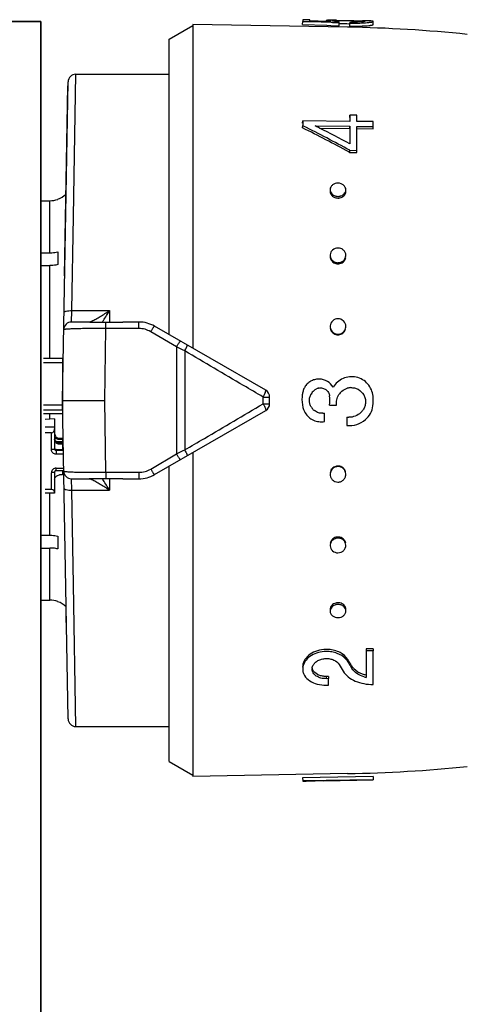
# Model space of a CAD drawing. Header units: millimetres. Extents: x 60394 to 199354, y 20895 to 166073.
# Tile 231 of 256: x 136334 to 136362, y 24418 to 24480. Entities that reach past the tile are written whole.
import ezdxf

# ---------------------------------------------------------------- set-up
doc = ezdxf.new("R2010")
doc.units = ezdxf.units.MM
doc.layers.add('UT_ZAŘÍZENÍ - OT', color=3, linetype='Continuous', lineweight=35)

msp = doc.modelspace()

# ---------------------------------------------------------------- linework, layer by layer
at = {"color": 0, "linetype": 'Continuous'}
for p, q in [((136344.884, 24479.986), (136344.884, 24459.341)), ((136354.752, 24479.813), (136344.884, 24479.986)), ((136351.884, 24479.987), (136351.888, 24480.186)), ((136351.884, 24479.987), (136353.433, 24479.933)), ((136351.888, 24480.291), (136351.888, 24480.186)), ((136352.338, 24480.283), (136351.888, 24480.291)), ((136351.888, 24480.186), (136352.336, 24480.171)), ((136352.336, 24480.171), (136352.404, 24480.168)), ((136352.338, 24480.215), (136352.338, 24480.283)), ((136353.397, 24480.181), (136352.338, 24480.215)), ((136352.404, 24480.168), (136353.695, 24480.123)), ((136353.388, 24480.235), (136353.387, 24480.182)), ((136353.7, 24480.172), (136353.397, 24480.181)), ((136353.433, 24479.933), (136353.691, 24479.924)), ((136353.55, 24480.176), (136353.551, 24480.191)), ((136353.695, 24480.123), (136353.782, 24480.12)), ((136353.782, 24480.12), (136354.211, 24480.104)), ((136353.987, 24480.177), (136353.988, 24480.241)), ((136354.208, 24479.905), (136354.211, 24480.104)), ((136354.21, 24480.044), (136354.241, 24480.044)), ((136354.211, 24480.104), (136354.211, 24480.157)), ((136354.82, 24480.037), (136354.895, 24480.036)), ((136354.821, 24480.237), (136354.943, 24480.235)), ((136354.894, 24479.876), (136354.897, 24480.075)), ((136354.897, 24480.138), (136354.897, 24480.075)), ((136355.736, 24480.224), (136355.724, 24480.224)), ((136355.734, 24480.164), (136355.735, 24480.21)), ((136355.751, 24480.223), (136355.736, 24480.224)), ((136356.384, 24479.977), (136356.387, 24480.177)), ((136343.384, 24479.046), (136344.884, 24479.912)), ((136353.691, 24479.924), (136354.208, 24479.905)), ((136343.384, 24460.207), (136343.384, 24479.046)), ((136337.284, 24467.748), (136337.438, 24476.812)), ((136337.438, 24476.812), (136343.384, 24476.812)), ((136336.584, 24456.012), (136336.938, 24476.321)), ((136336.722, 24463.946), (136336.934, 24476.071)), ((136351.884, 24473.699), (136351.888, 24473.846)), ((136351.888, 24473.846), (136351.888, 24473.534)), ((136354.887, 24473.807), (136351.888, 24473.846)), ((136354.884, 24474.062), (136354.887, 24474.213)), ((136354.887, 24474.213), (136354.887, 24473.807)), ((136355.337, 24474.207), (136354.887, 24474.213)), ((136355.337, 24473.801), (136355.337, 24474.207)), ((136356.387, 24473.788), (136355.337, 24473.801)), ((136356.387, 24473.477), (136356.387, 24473.788)), ((136351.884, 24473.39), (136351.888, 24473.534)), ((136351.888, 24473.534), (136351.943, 24473.506)), ((136352.673, 24473.524), (136354.887, 24473.496)), ((136352.728, 24473.496), (136352.673, 24473.524)), ((136352.966, 24473.376), (136354.884, 24473.352)), ((136354.884, 24473.352), (136354.887, 24473.496)), ((136354.884, 24473.352), (136354.884, 24472.494)), ((136354.887, 24473.496), (136354.887, 24472.377)), ((136355.334, 24473.346), (136356.384, 24473.333)), ((136355.337, 24471.958), (136355.337, 24473.49)), ((136355.337, 24473.49), (136356.387, 24473.477)), ((136356.384, 24473.333), (136356.387, 24473.477)), ((136354.832, 24471.86), (136354.884, 24471.832)), ((136354.884, 24471.832), (136354.887, 24471.963)), ((136354.884, 24471.832), (136355.334, 24471.827)), ((136354.887, 24471.963), (136355.337, 24471.958)), ((136355.334, 24471.827), (136355.337, 24471.958)), ((136335.213, 24468.749), (136335.784, 24468.749)), ((136335.784, 24465.425), (136335.784, 24468.749)), ((136336.284, 24468.848), (136336.284, 24468.835)), ((136337.181, 24461.737), (136337.284, 24467.748)), ((136335.166, 24465.425), (136335.784, 24465.425)), ((136336.284, 24465.486), (136336.284, 24464.672)), ((136335.158, 24464.612), (136335.784, 24464.612)), ((136335.784, 24458.686), (136335.784, 24464.612)), ((136337.162, 24461.012), (136337.181, 24461.737)), ((136337.181, 24461.737), (136339.584, 24461.737)), ((136339.584, 24461.737), (136339.584, 24461.003)), ((136338.32, 24461.012), (136337.162, 24461.012)), ((136339.284, 24456.012), (136339.356, 24460.597)), ((136339.356, 24460.597), (136339.356, 24461.004)), ((136341.453, 24460.597), (136339.356, 24460.597)), ((136341.453, 24461.012), (136340.427, 24461.012)), ((136341.453, 24460.597), (136341.453, 24461.012)), ((136349.534, 24456.656), (136342.453, 24460.744)), ((136343.85, 24459.424), (136342.203, 24460.392)), ((136343.85, 24459.424), (136343.85, 24452.6)), ((136336.584, 24458.686), (136335.384, 24458.686)), ((136336.584, 24458.686), (136336.584, 24455.164)), ((136344.371, 24459.168), (136344.371, 24452.856)), ((136336.584, 24458.402), (136335.384, 24458.402)), ((136349.37, 24455.796), (136349.37, 24456.227)), ((136349.784, 24455.8), (136349.784, 24456.223)), ((136336.584, 24455.706), (136335.384, 24455.706)), ((136336.938, 24435.703), (136336.584, 24456.012)), ((136336.584, 24456.012), (136339.284, 24456.012)), ((136339.356, 24451.427), (136339.284, 24456.012)), ((136353.597, 24455.709), (136354.047, 24455.709)), ((136336.584, 24455.391), (136335.384, 24455.391)), ((136336.584, 24455.164), (136335.384, 24455.164)), ((136336.084, 24454.837), (136335.484, 24454.804)), ((136335.784, 24454.821), (136335.784, 24455.164)), ((136336.084, 24454.837), (136336.084, 24452.914)), ((136342.453, 24451.28), (136349.534, 24455.367)), ((136353.277, 24454.668), (136353.277, 24455.203)), ((136354.707, 24454.94), (136354.707, 24454.406)), ((136336.084, 24454.306), (136335.484, 24454.306)), ((136335.884, 24453.954), (136335.484, 24453.954)), ((136335.884, 24452.875), (136335.884, 24453.954)), ((136336.384, 24453.608), (136336.384, 24453.51)), ((136336.384, 24453.608), (136336.584, 24453.608)), ((136336.584, 24453.608), (136336.584, 24453.363)), ((136336.629, 24453.397), (136336.624, 24453.72)), ((136336.63, 24453.363), (136336.22, 24453.363)), ((136336.584, 24453.51), (136336.384, 24453.51)), ((136336.384, 24453.315), (136336.384, 24453.218)), ((136336.384, 24453.315), (136336.584, 24453.315)), ((136336.584, 24453.218), (136336.384, 24453.218)), ((136336.582, 24453.394), (136336.629, 24453.397)), ((136336.584, 24453.315), (136336.584, 24452.874)), ((136336.584, 24453.168), (136336.633, 24453.168)), ((136336.584, 24452.972), (136336.637, 24452.972)), ((136336.184, 24452.874), (136336.184, 24452.581)), ((136336.184, 24452.874), (136336.584, 24452.874)), ((136336.639, 24452.816), (136336.184, 24452.816)), ((136336.643, 24452.581), (136336.184, 24452.581)), ((136342.203, 24451.631), (136343.85, 24452.6)), ((136344.884, 24452.683), (136344.884, 24432.038)), ((136336.184, 24451.537), (136336.184, 24451.698)), ((136336.184, 24451.698), (136336.659, 24451.698)), ((136343.384, 24432.978), (136343.384, 24451.817)), ((136335.884, 24450.325), (136335.884, 24451.404)), ((136336.084, 24451.443), (136336.084, 24450.089)), ((136336.184, 24451.537), (136336.662, 24451.537)), ((136336.584, 24451.256), (136336.384, 24451.256)), ((136336.584, 24451.537), (136336.584, 24451.256)), ((136339.356, 24451.427), (136341.453, 24451.427)), ((136339.356, 24451.427), (136339.356, 24451.019)), ((136341.453, 24451.427), (136341.453, 24451.012)), ((136337.162, 24451.012), (136338.32, 24451.012)), ((136337.181, 24450.287), (136337.162, 24451.012)), ((136339.584, 24451.021), (136339.584, 24450.287)), ((136340.427, 24451.012), (136341.453, 24451.012)), ((136335.884, 24450.325), (136335.484, 24450.325)), ((136336.084, 24450.089), (136335.484, 24450.089)), ((136335.784, 24447.412), (136335.784, 24450.089)), ((136337.181, 24450.287), (136339.584, 24450.287)), ((136337.284, 24444.276), (136337.181, 24450.287)), ((136335.158, 24447.412), (136335.784, 24447.412)), ((136336.284, 24447.351), (136336.284, 24446.538)), ((136335.166, 24446.599), (136335.784, 24446.599)), ((136335.784, 24443.275), (136335.784, 24446.599)), ((136337.438, 24435.212), (136337.284, 24444.276)), ((136335.213, 24443.275), (136335.784, 24443.275)), ((136336.284, 24443.189), (136336.284, 24443.176)), ((136336.839, 24441.397), (136336.824, 24442.259)), ((136356.384, 24440.171), (136355.934, 24440.166)), ((136355.934, 24440.166), (136355.937, 24440.034)), ((136356.387, 24440.04), (136355.937, 24440.034)), ((136355.937, 24440.034), (136355.937, 24438.346)), ((136356.384, 24440.171), (136356.387, 24440.04)), ((136356.387, 24437.897), (136356.387, 24440.04)), ((136354.762, 24439.482), (136354.765, 24439.344)), ((136354.79, 24439.435), (136354.762, 24439.482)), ((136354.907, 24439.106), (136354.878, 24439.154)), ((136355.017, 24439.059), (136355.02, 24438.918)), ((136353.534, 24438.414), (136353.384, 24438.412)), ((136353.384, 24438.412), (136353.387, 24438.266)), ((136353.537, 24438.268), (136353.387, 24438.266)), ((136353.387, 24437.858), (136353.537, 24437.86)), ((136353.534, 24438.414), (136353.537, 24438.268)), ((136353.537, 24437.86), (136353.537, 24438.268)), ((136337.438, 24435.212), (136343.384, 24435.212)), ((136343.384, 24432.978), (136344.884, 24432.112)), ((136354.752, 24432.21), (136344.884, 24432.038)), ((136356.384, 24432.026), (136351.884, 24431.947)), ((136351.884, 24431.947), (136351.888, 24431.748)), ((136351.884, 24431.937), (136351.888, 24431.737)), ((136356.387, 24431.826), (136351.888, 24431.748)), ((136351.888, 24431.748), (136351.888, 24431.737)), ((136353.237, 24431.756), (136352.675, 24431.746)), ((136353.237, 24431.76), (136356.387, 24431.814)), ((136353.237, 24431.756), (136353.237, 24431.76)), ((136356.384, 24432.026), (136356.387, 24431.826)), ((136356.387, 24431.814), (136356.387, 24431.826))]:
    msp.add_line(p, q, dxfattribs=at)
for centre, radius, start, end in [((136353.663, 24467.031), 13.227, 89.44109, 89.86889), ((136353.563, 24457.235), 23.023, 89.16114, 89.43014), ((136353.278, 24438.134), 42.126, 88.99668, 89.15368), ((136354.138, 24474.963), 5.28, 90.80201, 91.62553), ((136354.574, 24485.523), 5.379, 264.4209, 265.22986), ((136354.66, 24486.565), 6.424, 265.23782, 265.99348), ((136355.071, 24490.166), 10.03, 269.00618, 269.62329), ((136355.114, 24492.617), 12.544, 269.00858, 269.7243), ((136355.196, 24489.907), 9.833, 272.60404, 273.36824), ((136355.535, 24477.659), 2.559, 85.77165, 86.54128), ((136355.591, 24478.428), 1.789, 85.3674, 85.74663), ((136355.119, 24444.489), 35.74, 88.78449, 88.98762), ((136355.269, 24488.653), 8.577, 273.37423, 274.17442), ((136353.181, 24389.827), 90, 84.13647, 89), ((136355.194, 24489.775), 9.899, 272.58441, 273.34327), ((136355.268, 24488.504), 8.626, 273.34927, 274.14414), ((136337.438, 24476.312), 0.5, 89.99995, 178.99727), ((136304.863, 24379.195), 105.279, 61.6647, 63.47201), ((136304.599, 24379.572), 105.191, 61.44046, 63.25103), ((136307.966, 24384.596), 99.533, 63.12099, 63.27442), ((136305.054, 24378.909), 105.923, 61.93543, 63.10673), ((136353.964, 24469.341), 0.33, 178.19656, 179.9988), ((136354.294, 24469.332), 0.34, 350.77007, 358.16143), ((136335.782, 24470.258), 1.509, 270.07058, 289.41996), ((136335.784, 24470.262), 1.5, 289.47122, 313.35083), ((136354.14, 24469.499), 0.582, 256.38385, 269.38767), ((136354.144, 24469.601), 0.577, 256.34526, 269.38585), ((136354.139, 24469.489), 0.572, 269.48444, 276.21503), ((136354.142, 24469.591), 0.567, 269.48461, 276.23097), ((136354.138, 24469.499), 0.583, 276.20438, 282.56154), ((136354.141, 24469.602), 0.578, 276.22081, 282.59954), ((136354.051, 24465.192), 0.417, 180.04404, 188.31485), ((136354.223, 24465.261), 0.415, 357.37319, 359.99637), ((136354.137, 24465.242), 0.519, 269.66461, 277.08605), ((136354.14, 24465.311), 0.515, 269.66483, 277.10359), ((136354.135, 24465.257), 0.533, 277.07982, 284.05154), ((136354.139, 24465.325), 0.529, 277.09797, 284.09301), ((136318.801, 24474.259), 24.264, 327.18528, 328.93017), ((136322.758, 24471.714), 19.559, 326.80865, 327.16862), ((136337.162, 24460.512), 0.5, 90.00005, 179.0027), ((136341.453, 24459.012), 2, 60, 90), ((136341.453, 24459.118), 1.479, 59.48742, 89.9707), ((136354.166, 24460.727), 0.471, 354.81541, 359.98513), ((136354.135, 24460.689), 0.492, 269.85712, 277.68641), ((136354.139, 24460.72), 0.488, 269.85737, 277.70488), ((136354.133, 24460.706), 0.509, 277.6834, 285.011), ((136354.136, 24460.737), 0.505, 277.70254, 285.05443), ((136236.288, 24240.051), 244.324, 63.74449, 63.88063), ((136336.683, 24457.856), 0.0994, 180.01969, 226.40783), ((136336.684, 24457.868), 0.301, 250.55744, 255.99011), ((136352.926, 24456.32), 1.054, 158.33184, 164.78857), ((136352.943, 24456.313), 1.073, 152.15714, 158.3337), ((136352.948, 24456.311), 1.078, 145.97035, 152.15939), ((136353.026, 24456.241), 0.569, 108.74479, 116.15952), ((136353.028, 24456.234), 0.576, 101.60275, 108.74682), ((136355.001, 24455.9), 0.927, 100.78373, 106.92072), ((136354.991, 24455.949), 0.878, 93.89514, 100.73786), ((136336.683, 24456.24), 0.3, 107.64647, 109.44599), ((136349.284, 24456.223), 0.5, 0, 60), ((136353.838, 24456.073), 1.999, 164.80798, 168.16539), ((136353.145, 24456.01), 0.828, 140.87074, 150.30871), ((136353.151, 24456.005), 0.836, 130.17155, 140.86954), ((136351.301, 24456.012), 2.316, 352.48051, 7.18318), ((136355.01, 24455.858), 0.97, 138.95573, 147.53873), ((136355.004, 24455.862), 0.963, 129.98808, 138.92429), ((136353.726, 24456.012), 2.661, 352.61699, 5.79637), ((136349.284, 24455.8), 0.5, 300, 0), ((136353.046, 24455.849), 1.181, 194.6023, 200.52709), ((136353.156, 24456.02), 0.841, 211.88911, 219.07605), ((136353.148, 24456.013), 0.831, 219.0533, 232.02888), ((136353.092, 24455.867), 1.23, 200.54074, 209.44738), ((136353.107, 24455.874), 1.247, 209.4292, 211.63674), ((136353.135, 24455.975), 0.785, 273.22437, 280.43844), ((136354.825, 24456.038), 1.104, 263.8642, 270.12595), ((136354.826, 24456.055), 1.119, 312.77559, 319.01429), ((136354.996, 24455.906), 0.893, 319.04698, 325.88598), ((136354.825, 24456.046), 1.644, 265.8993, 310.20577), ((136336.374, 24453.805), 0.29, 180.04441, 214.05404), ((136236.288, 24671.973), 244.324, 296.11937, 296.25551), ((136354.138, 24451.316), 0.51, 98.02694, 105.33939), ((136354.142, 24451.285), 0.507, 98.04608, 105.38273), ((136354.136, 24451.334), 0.493, 90.20682, 98.03026), ((136354.139, 24451.303), 0.489, 90.20709, 98.04874), ((136336.172, 24451.443), 0.0882, 171.33922, 179.96309), ((136337.162, 24451.512), 0.5, 181, 270), ((136341.453, 24452.905), 1.479, 270.02931, 300.51257), ((136341.453, 24453.012), 2, 270, 300), ((136354.118, 24451.294), 0.481, 185.08469, 187.79003), ((136322.415, 24440.087), 19.968, 32.83509, 33.1877), ((136318.879, 24437.814), 24.171, 31.0665, 32.81806), ((136354.14, 24446.763), 0.537, 97.79544, 104.73665), ((136354.137, 24446.78), 0.52, 90.39229, 97.80224), ((136354.143, 24446.695), 0.533, 97.81357, 104.77792), ((136354.141, 24446.712), 0.516, 90.39253, 97.81976), ((136335.782, 24441.765), 1.509, 70.58004, 89.92942), ((136335.784, 24441.762), 1.5, 46.64917, 70.52878), ((136354.141, 24442.519), 0.588, 97.26681, 103.58577), ((136354.145, 24442.416), 0.584, 97.28322, 103.6235), ((136354.139, 24442.533), 0.574, 90.56165, 97.27806), ((136354.143, 24442.431), 0.569, 90.56184, 97.29397), ((136354.139, 24442.544), 0.563, 89.57233, 90.53635), ((136354.142, 24442.426), 0.574, 77.3795, 90.47236), ((136354.139, 24442.528), 0.579, 77.42334, 89.52385), ((136353.964, 24442.682), 0.33, 180.0012, 181.80344), ((136354.294, 24442.692), 0.34, 1.83857, 9.22993), ((136353.407, 24438.156), 1.981, 90.6662, 95.25488), ((136353.406, 24438.188), 1.949, 86.31776, 90.65223), ((136392.692, 24462.127), 44.808, 210.82705, 211.4577), ((136353.802, 24438.757), 1.129, 37.30427, 43.3274), ((136353.897, 24438.83), 1.009, 30.66525, 37.31087), ((136395.16, 24463.231), 46.929, 210.59685, 210.86768), ((136394.311, 24463.063), 46.046, 210.8741, 211.14789), ((136392.959, 24462.246), 44.466, 211.14786, 211.42912), ((136352.946, 24438.888), 0.458, 173.03308, 181.39547), ((136393.437, 24462.2), 44.921, 210.9365, 211.21663), ((136355.807, 24439.544), 0.927, 211.49104, 218.28511), ((136355.886, 24439.606), 1.027, 218.28539, 224.50117), ((136356.322, 24440.216), 1.908, 254.23814, 258.37107), ((136337.438, 24435.712), 0.5, 181, 270), ((136353.181, 24522.197), 90, 271, 275.86353)]:
    msp.add_arc(centre, radius, start, end, dxfattribs=at)
for centre, major_axis, ratio, start_param, end_param in [((136335.884, 24454.189), (0, -0.235), 0.85043, 0, 1.570796), ((136335.884, 24450.168), (-0.2, 0), 0.785695, 3.141593, 4.712389)]:
    msp.add_ellipse(centre, major_axis=major_axis, ratio=ratio, start_param=start_param, end_param=end_param, dxfattribs=at)
for points, knots in [([(136353.388, 24480.235), (136353.387, 24480.23), (136353.406, 24480.222), (136353.434, 24480.213), (136353.487, 24480.202), (136353.527, 24480.195), (136353.551, 24480.191)], [0, 0, 0, 0, 0.080473, 0.272652, 0.58028, 1, 1, 1, 1]), ([(136353.437, 24480.249), (136353.425, 24480.248), (136353.409, 24480.246), (136353.392, 24480.241), (136353.388, 24480.237), (136353.388, 24480.235)], [0, 0, 0, 0, 0.708486, 0.898996, 1, 1, 1, 1]), ([(136353.537, 24480.256), (136353.527, 24480.256), (136353.493, 24480.254), (136353.46, 24480.252), (136353.437, 24480.249)], [0, 0, 0, 0, 0.312325, 1, 1, 1, 1]), ([(136353.693, 24480.258), (136353.679, 24480.258), (136353.627, 24480.258), (136353.574, 24480.257), (136353.537, 24480.256)], [0, 0, 0, 0, 0.28218, 1, 1, 1, 1]), ([(136353.551, 24480.191), (136353.561, 24480.19), (136353.611, 24480.182), (136353.661, 24480.176), (136353.7, 24480.172)], [0, 0, 0, 0, 0.219199, 1, 1, 1, 1]), ([(136353.785, 24480.219), (136353.785, 24480.222), (136353.795, 24480.227), (136353.803, 24480.228), (136353.809, 24480.229)], [0, 0, 0, 0, 0.306489, 1, 1, 1, 1]), ([(136354.051, 24480.17), (136354.014, 24480.174), (136353.948, 24480.181), (136353.872, 24480.192), (136353.827, 24480.201), (136353.805, 24480.207), (136353.792, 24480.212), (136353.785, 24480.217), (136353.785, 24480.219)], [0, 0, 0, 0, 0.416564, 0.727805, 0.840468, 0.923103, 0.975235, 1, 1, 1, 1]), ([(136353.809, 24480.229), (136353.813, 24480.23), (136353.836, 24480.233), (136353.859, 24480.235), (136353.878, 24480.236)], [0, 0, 0, 0, 0.191517, 1, 1, 1, 1]), ([(136353.878, 24480.236), (136353.886, 24480.237), (136353.923, 24480.239), (136353.96, 24480.24), (136353.988, 24480.241)], [0, 0, 0, 0, 0.216654, 1, 1, 1, 1]), ([(136354.064, 24480.242), (136354.078, 24480.243), (136354.138, 24480.243), (136354.197, 24480.243), (136354.243, 24480.243)], [0, 0, 0, 0, 0.229978, 1, 1, 1, 1]), ([(136354.241, 24480.044), (136354.285, 24480.043), (136354.478, 24480.043), (136354.671, 24480.04), (136354.82, 24480.037)], [0, 0, 0, 0, 0.228577, 1, 1, 1, 1]), ([(136354.243, 24480.243), (136354.287, 24480.243), (136354.48, 24480.243), (136354.672, 24480.24), (136354.821, 24480.237)], [0, 0, 0, 0, 0.228486, 1, 1, 1, 1]), ([(136354.943, 24480.235), (136355.083, 24480.233), (136355.331, 24480.227), (136355.58, 24480.22), (136355.689, 24480.214)], [0, 0, 0, 0, 0.5608, 1, 1, 1, 1]), ([(136355.646, 24480.155), (136355.603, 24480.152), (136355.389, 24480.138), (136355.176, 24480.135), (136355.005, 24480.136)], [0, 0, 0, 0, 0.202928, 1, 1, 1, 1]), ([(136355.054, 24480.073), (136355.105, 24480.073), (136355.301, 24480.073), (136355.498, 24480.078), (136355.642, 24480.084)], [0, 0, 0, 0, 0.261385, 1, 1, 1, 1]), ([(136355.845, 24480.189), (136355.845, 24480.188), (136355.84, 24480.184), (136355.823, 24480.178), (136355.785, 24480.17), (136355.724, 24480.162), (136355.674, 24480.158), (136355.646, 24480.155)], [0, 0, 0, 0, 0.026104, 0.078509, 0.271488, 0.580502, 1, 1, 1, 1]), ([(136355.735, 24480.21), (136355.75, 24480.209), (136355.776, 24480.207), (136355.81, 24480.202), (136355.831, 24480.198), (136355.842, 24480.194), (136355.844, 24480.191)], [0, 0, 0, 0, 0.402142, 0.703286, 0.901798, 1, 1, 1, 1]), ([(136355.844, 24480.191), (136355.844, 24480.191), (136355.845, 24480.19), (136355.845, 24480.19), (136355.845, 24480.189)], [0, 0, 0, 0, 0.519614, 1, 1, 1, 1]), ([(136356.307, 24480.202), (136356.251, 24480.209), (136356.108, 24480.215), (136355.964, 24480.219), (136355.877, 24480.221)], [0, 0, 0, 0, 0.393124, 1, 1, 1, 1]), ([(136355.891, 24479.9), (136355.961, 24479.905), (136356.058, 24479.914), (136356.179, 24479.928), (136356.25, 24479.938), (136356.305, 24479.947), (136356.347, 24479.957), (136356.37, 24479.965), (136356.384, 24479.973), (136356.384, 24479.977)], [0, 0, 0, 0, 0.416026, 0.586157, 0.728535, 0.841423, 0.923955, 0.976034, 1, 1, 1, 1]), ([(136355.893, 24480.099), (136355.963, 24480.104), (136356.061, 24480.113), (136356.182, 24480.127), (136356.253, 24480.137), (136356.309, 24480.147), (136356.35, 24480.157), (136356.374, 24480.164), (136356.387, 24480.173), (136356.387, 24480.177)], [0, 0, 0, 0, 0.415889, 0.585993, 0.728367, 0.841268, 0.923827, 0.975949, 1, 1, 1, 1]), ([(136356.367, 24480.19), (136356.363, 24480.191), (136356.344, 24480.197), (136356.323, 24480.2), (136356.307, 24480.202)], [0, 0, 0, 0, 0.194984, 1, 1, 1, 1]), ([(136356.387, 24480.177), (136356.387, 24480.18), (136356.38, 24480.186), (136356.372, 24480.189), (136356.367, 24480.19)], [0, 0, 0, 0, 0.34526, 1, 1, 1, 1]), ([(136354.894, 24479.876), (136354.959, 24479.875), (136355.208, 24479.873), (136355.457, 24479.877), (136355.641, 24479.886)], [0, 0, 0, 0, 0.261104, 1, 1, 1, 1]), ([(136353.634, 24469.341), (136353.634, 24469.249), (136353.72, 24469.053), (136353.904, 24468.957), (136354.003, 24468.933)], [0, 0, 0, 0, 0.47302, 1, 1, 1, 1]), ([(136353.638, 24469.463), (136353.636, 24469.415), (136353.655, 24469.316), (136353.708, 24469.231), (136353.741, 24469.194)], [0, 0, 0, 0, 0.488775, 1, 1, 1, 1]), ([(136354.137, 24469.865), (136354.074, 24469.865), (136353.949, 24469.846), (136353.784, 24469.762), (136353.67, 24469.628), (136353.639, 24469.517), (136353.638, 24469.463)], [0, 0, 0, 0, 0.270385, 0.528616, 0.769944, 1, 1, 1, 1]), ([(136354.637, 24469.432), (136354.639, 24469.488), (136354.612, 24469.604), (136354.5, 24469.748), (136354.332, 24469.841), (136354.203, 24469.864), (136354.137, 24469.865)], [0, 0, 0, 0, 0.229393, 0.470966, 0.729703, 1, 1, 1, 1]), ([(136354.265, 24468.931), (136354.355, 24468.951), (136354.522, 24469.03), (136354.616, 24469.195), (136354.629, 24469.278)], [0, 0, 0, 0, 0.524629, 1, 1, 1, 1]), ([(136354.533, 24469.186), (136354.564, 24469.22), (136354.615, 24469.297), (136354.636, 24469.388), (136354.637, 24469.432)], [0, 0, 0, 0, 0.509651, 1, 1, 1, 1]), ([(136353.741, 24469.194), (136353.758, 24469.175), (136353.833, 24469.104), (136353.931, 24469.059), (136354.007, 24469.04)], [0, 0, 0, 0, 0.24218, 1, 1, 1, 1]), ([(136354.267, 24469.038), (136354.293, 24469.044), (136354.392, 24469.073), (136354.482, 24469.13), (136354.533, 24469.186)], [0, 0, 0, 0, 0.260211, 1, 1, 1, 1]), ([(136354.137, 24465.729), (136354.014, 24465.73), (136353.821, 24465.663), (136353.672, 24465.465), (136353.641, 24465.346), (136353.638, 24465.287)], [0, 0, 0, 0, 0.507384, 0.755665, 1, 1, 1, 1]), ([(136354.637, 24465.261), (136354.637, 24465.322), (136354.61, 24465.446), (136354.498, 24465.602), (136354.332, 24465.704), (136354.202, 24465.729), (136354.137, 24465.729)], [0, 0, 0, 0, 0.241806, 0.488407, 0.741812, 1, 1, 1, 1]), ([(136335.784, 24465.425), (136335.826, 24465.425), (136335.994, 24465.43), (136336.162, 24465.455), (136336.284, 24465.486)], [0, 0, 0, 0, 0.252472, 1, 1, 1, 1]), ([(136353.638, 24465.287), (136353.636, 24465.236), (136353.645, 24465.168), (136353.669, 24465.104), (136353.676, 24465.089)], [0, 0, 0, 0, 0.747031, 1, 1, 1, 1]), ([(136353.638, 24465.132), (136353.651, 24465.041), (136353.739, 24464.862), (136353.911, 24464.765), (136354.003, 24464.741)], [0, 0, 0, 0, 0.489899, 1, 1, 1, 1]), ([(136353.676, 24465.089), (136353.705, 24465.022), (136353.798, 24464.9), (136353.935, 24464.832), (136354.007, 24464.813)], [0, 0, 0, 0, 0.492845, 1, 1, 1, 1]), ([(136354.265, 24464.739), (136354.356, 24464.762), (136354.529, 24464.857), (136354.616, 24465.035), (136354.629, 24465.125)], [0, 0, 0, 0, 0.510101, 1, 1, 1, 1]), ([(136354.267, 24464.812), (136354.33, 24464.827), (136354.448, 24464.88), (136354.537, 24464.975), (136354.57, 24465.028)], [0, 0, 0, 0, 0.506643, 1, 1, 1, 1]), ([(136354.57, 24465.028), (136354.58, 24465.044), (136354.615, 24465.111), (136354.634, 24465.186), (136354.637, 24465.242)], [0, 0, 0, 0, 0.253103, 1, 1, 1, 1]), ([(136336.284, 24464.672), (136336.243, 24464.662), (136336.079, 24464.627), (136335.91, 24464.612), (136335.784, 24464.612)], [0, 0, 0, 0, 0.247091, 1, 1, 1, 1]), ([(136336.681, 24461.608), (136336.681, 24461.617), (136336.691, 24461.64), (136336.723, 24461.663), (136336.77, 24461.685), (136336.86, 24461.713), (136336.999, 24461.733), (136337.117, 24461.738), (136337.181, 24461.737)], [0, 0, 0, 0, 0.054454, 0.124226, 0.220024, 0.341181, 0.645763, 1, 1, 1, 1]), ([(136338.463, 24461.076), (136338.546, 24461.116), (136338.723, 24461.209), (136339.1, 24461.425), (136339.389, 24461.607), (136339.584, 24461.737)], [0, 0, 0, 0, 0.213248, 0.460801, 1, 1, 1, 1]), ([(136354.137, 24461.223), (136354.017, 24461.223), (136353.766, 24461.132), (136353.65, 24460.891), (136353.639, 24460.772)], [0, 0, 0, 0, 0.501804, 1, 1, 1, 1]), ([(136354.637, 24460.727), (136354.637, 24460.853), (136354.529, 24461.117), (136354.265, 24461.222), (136354.137, 24461.223)], [0, 0, 0, 0, 0.49811, 1, 1, 1, 1]), ([(136339.356, 24460.597), (136339.18, 24460.598), (136338.835, 24460.598), (136338.334, 24460.595), (136337.873, 24460.589), (136337.523, 24460.582), (136337.276, 24460.574), (136337.12, 24460.568), (136336.985, 24460.562), (136336.873, 24460.555), (136336.785, 24460.547), (136336.722, 24460.54), (136336.684, 24460.533), (136336.667, 24460.527), (136336.662, 24460.522), (136336.662, 24460.521)], [0, 0, 0, 0, 0.195605, 0.383531, 0.55643, 0.707585, 0.773165, 0.831259, 0.881323, 0.92293, 0.955723, 0.979458, 0.994025, 0.997954, 1, 1, 1, 1]), ([(136338.294, 24461.012), (136338.302, 24461.012), (136338.322, 24461.017), (136338.342, 24461.023), (136338.353, 24461.028)], [0, 0, 0, 0, 0.393757, 1, 1, 1, 1]), ([(136338.32, 24461.012), (136338.4, 24461.012), (136338.745, 24461.011), (136339.09, 24461.007), (136339.356, 24461.004)], [0, 0, 0, 0, 0.230893, 1, 1, 1, 1]), ([(136338.353, 24461.028), (136338.356, 24461.029), (136338.366, 24461.033), (136338.376, 24461.037), (136338.384, 24461.04)], [0, 0, 0, 0, 0.235586, 1, 1, 1, 1]), ([(136338.384, 24461.04), (136338.39, 24461.043), (136338.417, 24461.054), (136338.443, 24461.066), (136338.463, 24461.076)], [0, 0, 0, 0, 0.229765, 1, 1, 1, 1]), ([(136339.356, 24461.004), (136339.535, 24461.002), (136339.892, 24461.003), (136340.249, 24461.012), (136340.427, 24461.012)], [0, 0, 0, 0, 0.502804, 1, 1, 1, 1]), ([(136342.203, 24460.392), (136342.224, 24460.412), (136342.256, 24460.46), (136342.289, 24460.534), (136342.328, 24460.597), (136342.367, 24460.648), (136342.397, 24460.69), (136342.422, 24460.721), (136342.438, 24460.737), (136342.45, 24460.746), (136342.453, 24460.744)], [0, 0, 0, 0, 0.198142, 0.388892, 0.560134, 0.707991, 0.828678, 0.918542, 0.975091, 1, 1, 1, 1]), ([(136353.638, 24460.628), (136353.651, 24460.533), (136353.735, 24460.346), (136353.91, 24460.241), (136354.003, 24460.215)], [0, 0, 0, 0, 0.498032, 1, 1, 1, 1]), ([(136353.655, 24460.601), (136353.678, 24460.519), (136353.767, 24460.362), (136353.924, 24460.273), (136354.007, 24460.25)], [0, 0, 0, 0, 0.49918, 1, 1, 1, 1]), ([(136354.265, 24460.214), (136354.347, 24460.237), (136354.504, 24460.323), (136354.594, 24460.479), (136354.616, 24460.561)], [0, 0, 0, 0, 0.50198, 1, 1, 1, 1]), ([(136354.267, 24460.249), (136354.34, 24460.269), (136354.479, 24460.34), (136354.57, 24460.468), (136354.599, 24460.537)], [0, 0, 0, 0, 0.50114, 1, 1, 1, 1]), ([(136343.85, 24459.424), (136343.879, 24459.474), (136343.922, 24459.545), (136343.979, 24459.635), (136344.015, 24459.69), (136344.046, 24459.735), (136344.07, 24459.767), (136344.086, 24459.785), (136344.095, 24459.793), (136344.099, 24459.794), (136344.1, 24459.793)], [0, 0, 0, 0, 0.387648, 0.559336, 0.708365, 0.829964, 0.920373, 0.976704, 0.992026, 1, 1, 1, 1]), ([(136344.371, 24459.168), (136344.397, 24459.214), (136344.433, 24459.283), (136344.476, 24459.37), (136344.501, 24459.425), (136344.52, 24459.47), (136344.532, 24459.505), (136344.538, 24459.527), (136344.537, 24459.541), (136344.534, 24459.543)], [0, 0, 0, 0, 0.389691, 0.560136, 0.707341, 0.827183, 0.916538, 0.973346, 1, 1, 1, 1]), ([(136349.37, 24456.227), (136348.955, 24456.472), (136347.288, 24457.452), (136345.622, 24458.432), (136344.371, 24459.168)], [0, 0, 0, 0, 0.249365, 1, 1, 1, 1]), ([(136353.827, 24456.85), (136353.74, 24457.002), (136353.484, 24457.265), (136353.045, 24457.394), (136352.693, 24457.362), (136352.442, 24457.272), (136352.221, 24457.122), (136352.104, 24456.987), (136352.055, 24456.914)], [0, 0, 0, 0, 0.249691, 0.498274, 0.623384, 0.748679, 0.874168, 1, 1, 1, 1]), ([(136356.373, 24456.281), (136356.359, 24456.423), (136356.284, 24456.705), (136355.978, 24457.193), (136355.327, 24457.585), (136354.57, 24457.51), (136354.086, 24457.197), (136353.9, 24456.973), (136353.827, 24456.85)], [0, 0, 0, 0, 0.125806, 0.251598, 0.500158, 0.748611, 0.874302, 1, 1, 1, 1]), ([(136352.913, 24456.798), (136352.989, 24456.814), (136353.152, 24456.814), (136353.373, 24456.714), (136353.537, 24456.535), (136353.589, 24456.38), (136353.599, 24456.301)], [0, 0, 0, 0, 0.248903, 0.498305, 0.748695, 1, 1, 1, 1]), ([(136354.931, 24456.825), (136355.015, 24456.83), (136355.185, 24456.818), (136355.502, 24456.702), (136355.756, 24456.453), (136355.879, 24456.136), (136355.905, 24455.881), (136355.859, 24455.629), (136355.783, 24455.475), (136355.736, 24455.405)], [0, 0, 0, 0, 0.124702, 0.249421, 0.497433, 0.62303, 0.748788, 0.874419, 1, 1, 1, 1]), ([(136349.37, 24456.227), (136349.399, 24456.279), (136349.449, 24456.374), (136349.507, 24456.502), (136349.537, 24456.591), (136349.543, 24456.637), (136349.538, 24456.654), (136349.534, 24456.656)], [0, 0, 0, 0, 0.377895, 0.69297, 0.905251, 0.965919, 1, 1, 1, 1]), ([(136349.37, 24456.227), (136349.398, 24456.227), (136349.453, 24456.227), (136349.531, 24456.227), (136349.602, 24456.226), (136349.663, 24456.226), (136349.707, 24456.225), (136349.735, 24456.225), (136349.752, 24456.225), (136349.765, 24456.224), (136349.775, 24456.224), (136349.779, 24456.223), (136349.784, 24456.224), (136349.784, 24456.223)], [0, 0, 0, 0, 0.203374, 0.394866, 0.56769, 0.716771, 0.837685, 0.88646, 0.926896, 0.958626, 0.981467, 0.99529, 1, 1, 1, 1]), ([(136351.881, 24456.483), (136351.865, 24456.406), (136351.819, 24456.097), (136351.844, 24455.778), (136351.903, 24455.551)], [0, 0, 0, 0, 0.250786, 1, 1, 1, 1]), ([(136352.442, 24455.576), (136352.403, 24455.638), (136352.341, 24455.775), (136352.309, 24455.996), (136352.334, 24456.218), (136352.389, 24456.357), (136352.425, 24456.421)], [0, 0, 0, 0, 0.249892, 0.499949, 0.75024, 1, 1, 1, 1]), ([(136354.047, 24455.709), (136354.031, 24455.824), (136354.04, 24456.061), (136354.129, 24456.281), (136354.192, 24456.379)], [0, 0, 0, 0, 0.500135, 1, 1, 1, 1]), ([(136344.371, 24452.856), (136344.788, 24453.102), (136346.455, 24454.081), (136348.122, 24455.062), (136349.37, 24455.796)], [0, 0, 0, 0, 0.250578, 1, 1, 1, 1]), ([(136349.37, 24455.796), (136349.398, 24455.796), (136349.453, 24455.797), (136349.531, 24455.797), (136349.602, 24455.797), (136349.663, 24455.798), (136349.707, 24455.798), (136349.735, 24455.799), (136349.752, 24455.799), (136349.765, 24455.8), (136349.775, 24455.799), (136349.779, 24455.801), (136349.784, 24455.8), (136349.784, 24455.8)], [0, 0, 0, 0, 0.203374, 0.394866, 0.56769, 0.716771, 0.837685, 0.88646, 0.926896, 0.958626, 0.981467, 0.99529, 1, 1, 1, 1]), ([(136349.37, 24455.796), (136349.399, 24455.745), (136349.449, 24455.649), (136349.507, 24455.521), (136349.537, 24455.433), (136349.543, 24455.386), (136349.538, 24455.37), (136349.534, 24455.367)], [0, 0, 0, 0, 0.377895, 0.69297, 0.905251, 0.965919, 1, 1, 1, 1]), ([(136355.886, 24454.79), (136356.015, 24454.9), (136356.234, 24455.171), (136356.343, 24455.501), (136356.365, 24455.67)], [0, 0, 0, 0, 0.49938, 1, 1, 1, 1]), ([(136352.045, 24455.22), (136352.108, 24455.119), (136352.263, 24454.933), (136352.568, 24454.736), (136352.918, 24454.64), (136353.16, 24454.646), (136353.277, 24454.668)], [0, 0, 0, 0, 0.249964, 0.499879, 0.749906, 1, 1, 1, 1]), ([(136353.179, 24455.191), (136353.083, 24455.186), (136352.888, 24455.209), (136352.713, 24455.3), (136352.637, 24455.359)], [0, 0, 0, 0, 0.50069, 1, 1, 1, 1]), ([(136355.586, 24455.233), (136355.485, 24455.139), (136355.245, 24454.987), (136354.966, 24454.934), (136354.828, 24454.934)], [0, 0, 0, 0, 0.500561, 1, 1, 1, 1]), ([(136336.084, 24453.902), (136336.084, 24453.864), (136336.099, 24453.786), (136336.166, 24453.688), (136336.266, 24453.623), (136336.345, 24453.608), (136336.384, 24453.608)], [0, 0, 0, 0, 0.247784, 0.496832, 0.747734, 1, 1, 1, 1]), ([(136336.084, 24453.609), (136336.084, 24453.571), (136336.099, 24453.493), (136336.166, 24453.396), (136336.266, 24453.33), (136336.345, 24453.315), (136336.384, 24453.315)], [0, 0, 0, 0, 0.247784, 0.496832, 0.747734, 1, 1, 1, 1]), ([(136336.384, 24453.51), (136336.335, 24453.51), (136336.236, 24453.534), (136336.16, 24453.602), (136336.133, 24453.642)], [0, 0, 0, 0, 0.501963, 1, 1, 1, 1]), ([(136336.384, 24453.218), (136336.345, 24453.218), (136336.266, 24453.233), (136336.166, 24453.298), (136336.099, 24453.396), (136336.084, 24453.474), (136336.084, 24453.512)], [0, 0, 0, 0, 0.252266, 0.503168, 0.752216, 1, 1, 1, 1]), ([(136336.184, 24452.874), (136336.172, 24452.874), (136336.148, 24452.879), (136336.116, 24452.897), (136336.094, 24452.925), (136336.086, 24452.948), (136336.084, 24452.959)], [0, 0, 0, 0, 0.251925, 0.502849, 0.751924, 1, 1, 1, 1]), ([(136336.084, 24452.914), (136336.084, 24452.911), (136336.08, 24452.906), (136336.075, 24452.902), (136336.065, 24452.897), (136336.048, 24452.891), (136336.023, 24452.886), (136335.993, 24452.881), (136335.946, 24452.876), (136335.909, 24452.875), (136335.884, 24452.875)], [0, 0, 0, 0, 0.040706, 0.069574, 0.105554, 0.199505, 0.321626, 0.468167, 0.634164, 1, 1, 1, 1]), ([(136336.184, 24452.581), (136336.145, 24452.581), (136336.066, 24452.596), (136335.966, 24452.661), (136335.899, 24452.759), (136335.884, 24452.837), (136335.884, 24452.875)], [0, 0, 0, 0, 0.252255, 0.503168, 0.752226, 1, 1, 1, 1]), ([(136336.184, 24452.816), (136336.171, 24452.816), (136336.144, 24452.821), (136336.111, 24452.843), (136336.089, 24452.875), (136336.084, 24452.901), (136336.084, 24452.914)], [0, 0, 0, 0, 0.252236, 0.503168, 0.752245, 1, 1, 1, 1]), ([(136343.85, 24452.6), (136343.879, 24452.55), (136343.922, 24452.478), (136343.979, 24452.389), (136344.015, 24452.333), (136344.046, 24452.289), (136344.07, 24452.257), (136344.086, 24452.238), (136344.095, 24452.231), (136344.099, 24452.23), (136344.1, 24452.23)], [0, 0, 0, 0, 0.387648, 0.559336, 0.708365, 0.829964, 0.920373, 0.976704, 0.992026, 1, 1, 1, 1]), ([(136344.371, 24452.856), (136344.397, 24452.809), (136344.433, 24452.741), (136344.476, 24452.654), (136344.501, 24452.599), (136344.52, 24452.554), (136344.532, 24452.518), (136344.538, 24452.497), (136344.537, 24452.483), (136344.534, 24452.481)], [0, 0, 0, 0, 0.389693, 0.560138, 0.707342, 0.827185, 0.916539, 0.973347, 1, 1, 1, 1]), ([(136336.184, 24451.698), (136336.145, 24451.698), (136336.066, 24451.683), (136335.966, 24451.617), (136335.899, 24451.52), (136335.884, 24451.442), (136335.884, 24451.404)], [0, 0, 0, 0, 0.252255, 0.503168, 0.752226, 1, 1, 1, 1]), ([(136354.003, 24451.808), (136353.91, 24451.783), (136353.735, 24451.678), (136353.651, 24451.491), (136353.638, 24451.396)], [0, 0, 0, 0, 0.501968, 1, 1, 1, 1]), ([(136354.007, 24451.774), (136353.924, 24451.751), (136353.767, 24451.662), (136353.678, 24451.505), (136353.655, 24451.422)], [0, 0, 0, 0, 0.50082, 1, 1, 1, 1]), ([(136354.616, 24451.463), (136354.594, 24451.545), (136354.504, 24451.7), (136354.347, 24451.787), (136354.265, 24451.809)], [0, 0, 0, 0, 0.49802, 1, 1, 1, 1]), ([(136354.599, 24451.486), (136354.57, 24451.556), (136354.479, 24451.683), (136354.34, 24451.755), (136354.267, 24451.774)], [0, 0, 0, 0, 0.49886, 1, 1, 1, 1]), ([(136336.084, 24451.443), (136336.084, 24451.44), (136336.08, 24451.435), (136336.075, 24451.431), (136336.065, 24451.426), (136336.048, 24451.42), (136336.023, 24451.414), (136335.993, 24451.41), (136335.946, 24451.405), (136335.909, 24451.404), (136335.884, 24451.404)], [0, 0, 0, 0, 0.040706, 0.069574, 0.105554, 0.199505, 0.321626, 0.468167, 0.634164, 1, 1, 1, 1]), ([(136336.084, 24450.962), (136336.084, 24451), (136336.099, 24451.078), (136336.166, 24451.176), (136336.266, 24451.241), (136336.345, 24451.256), (136336.384, 24451.256)], [0, 0, 0, 0, 0.247784, 0.496832, 0.747734, 1, 1, 1, 1]), ([(136336.184, 24451.537), (136336.171, 24451.537), (136336.147, 24451.533), (136336.115, 24451.514), (136336.093, 24451.488), (136336.086, 24451.467), (136336.085, 24451.456)], [0, 0, 0, 0, 0.26767, 0.525516, 0.768461, 1, 1, 1, 1]), ([(136336.662, 24451.503), (136336.662, 24451.501), (136336.667, 24451.497), (136336.684, 24451.491), (136336.722, 24451.484), (136336.785, 24451.476), (136336.873, 24451.469), (136336.985, 24451.462), (136337.12, 24451.455), (136337.276, 24451.449), (136337.523, 24451.442), (136337.873, 24451.435), (136338.334, 24451.429), (136338.835, 24451.426), (136339.18, 24451.426), (136339.356, 24451.427)], [0, 0, 0, 0, 0.002046, 0.005975, 0.020542, 0.044277, 0.07707, 0.118677, 0.168741, 0.226835, 0.292415, 0.44357, 0.616469, 0.804395, 1, 1, 1, 1]), ([(136342.203, 24451.631), (136342.224, 24451.611), (136342.256, 24451.563), (136342.289, 24451.489), (136342.328, 24451.426), (136342.367, 24451.375), (136342.397, 24451.334), (136342.422, 24451.303), (136342.438, 24451.286), (136342.45, 24451.278), (136342.453, 24451.28)], [0, 0, 0, 0, 0.198108, 0.388908, 0.560156, 0.708001, 0.828682, 0.918545, 0.975091, 1, 1, 1, 1]), ([(136353.642, 24451.229), (136353.65, 24451.171), (136353.687, 24451.056), (136353.8, 24450.914), (136353.958, 24450.823), (136354.078, 24450.801), (136354.137, 24450.801)], [0, 0, 0, 0, 0.249231, 0.498303, 0.748586, 1, 1, 1, 1]), ([(136354.137, 24450.801), (136354.206, 24450.801), (136354.344, 24450.831), (136354.516, 24450.952), (136354.623, 24451.133), (136354.641, 24451.272), (136354.635, 24451.339)], [0, 0, 0, 0, 0.25144, 0.501784, 0.751362, 1, 1, 1, 1]), ([(136338.308, 24451.01), (136338.307, 24451.01), (136338.302, 24451.011), (136338.297, 24451.012), (136338.294, 24451.012)], [0, 0, 0, 0, 0.289793, 1, 1, 1, 1]), ([(136338.463, 24450.948), (136338.433, 24450.962), (136338.382, 24450.985), (136338.33, 24451.005), (136338.308, 24451.01)], [0, 0, 0, 0, 0.595054, 1, 1, 1, 1]), ([(136339.356, 24451.019), (136339.265, 24451.018), (136338.919, 24451.015), (136338.574, 24451.012), (136338.32, 24451.012)], [0, 0, 0, 0, 0.264643, 1, 1, 1, 1]), ([(136339.584, 24450.287), (136339.389, 24450.416), (136339.1, 24450.598), (136338.723, 24450.814), (136338.546, 24450.908), (136338.463, 24450.948)], [0, 0, 0, 0, 0.539199, 0.786752, 1, 1, 1, 1]), ([(136340.427, 24451.012), (136340.249, 24451.012), (136339.892, 24451.02), (136339.535, 24451.021), (136339.356, 24451.019)], [0, 0, 0, 0, 0.497196, 1, 1, 1, 1]), ([(136336.681, 24450.416), (136336.681, 24450.406), (136336.691, 24450.384), (136336.723, 24450.36), (136336.77, 24450.338), (136336.86, 24450.311), (136336.999, 24450.29), (136337.117, 24450.286), (136337.181, 24450.287)], [0, 0, 0, 0, 0.054452, 0.124207, 0.219995, 0.341151, 0.645741, 1, 1, 1, 1]), ([(136335.784, 24447.412), (136335.826, 24447.412), (136335.994, 24447.407), (136336.162, 24447.382), (136336.284, 24447.351)], [0, 0, 0, 0, 0.252472, 1, 1, 1, 1]), ([(136354.003, 24447.283), (136353.911, 24447.259), (136353.739, 24447.162), (136353.651, 24446.982), (136353.638, 24446.892)], [0, 0, 0, 0, 0.510101, 1, 1, 1, 1]), ([(136354.629, 24446.899), (136354.616, 24446.988), (136354.529, 24447.167), (136354.356, 24447.261), (136354.265, 24447.284)], [0, 0, 0, 0, 0.489899, 1, 1, 1, 1]), ([(136353.676, 24446.935), (136353.669, 24446.919), (136353.645, 24446.856), (136353.636, 24446.787), (136353.638, 24446.737)], [0, 0, 0, 0, 0.252969, 1, 1, 1, 1]), ([(136353.638, 24446.737), (136353.641, 24446.678), (136353.672, 24446.558), (136353.821, 24446.361), (136354.014, 24446.293), (136354.137, 24446.294)], [0, 0, 0, 0, 0.244335, 0.492616, 1, 1, 1, 1]), ([(136354.007, 24447.21), (136353.935, 24447.191), (136353.798, 24447.124), (136353.705, 24447.001), (136353.676, 24446.935)], [0, 0, 0, 0, 0.507155, 1, 1, 1, 1]), ([(136354.137, 24446.294), (136354.204, 24446.295), (136354.337, 24446.321), (136354.506, 24446.428), (136354.616, 24446.591), (136354.64, 24446.719), (136354.637, 24446.781)], [0, 0, 0, 0, 0.258416, 0.511779, 0.758272, 1, 1, 1, 1]), ([(136354.57, 24446.995), (136354.537, 24447.049), (136354.448, 24447.143), (136354.33, 24447.196), (136354.267, 24447.212)], [0, 0, 0, 0, 0.493357, 1, 1, 1, 1]), ([(136354.637, 24446.781), (136354.634, 24446.837), (136354.615, 24446.913), (136354.58, 24446.979), (136354.57, 24446.995)], [0, 0, 0, 0, 0.746897, 1, 1, 1, 1]), ([(136336.284, 24446.538), (136336.243, 24446.548), (136336.079, 24446.584), (136335.91, 24446.599), (136335.784, 24446.599)], [0, 0, 0, 0, 0.247091, 1, 1, 1, 1]), ([(136354.003, 24443.091), (136353.904, 24443.067), (136353.72, 24442.971), (136353.634, 24442.774), (136353.634, 24442.682)], [0, 0, 0, 0, 0.52698, 1, 1, 1, 1]), ([(136354.007, 24442.983), (136353.981, 24442.977), (136353.883, 24442.946), (136353.792, 24442.887), (136353.741, 24442.83)], [0, 0, 0, 0, 0.259523, 1, 1, 1, 1]), ([(136354.629, 24442.746), (136354.616, 24442.828), (136354.522, 24442.994), (136354.355, 24443.073), (136354.265, 24443.093)], [0, 0, 0, 0, 0.475371, 1, 1, 1, 1]), ([(136354.533, 24442.838), (136354.517, 24442.856), (136354.441, 24442.926), (136354.343, 24442.969), (136354.267, 24442.986)], [0, 0, 0, 0, 0.241743, 1, 1, 1, 1]), ([(136353.741, 24442.83), (136353.708, 24442.793), (136353.655, 24442.708), (136353.636, 24442.609), (136353.638, 24442.561)], [0, 0, 0, 0, 0.511225, 1, 1, 1, 1]), ([(136353.638, 24442.561), (136353.639, 24442.507), (136353.67, 24442.396), (136353.784, 24442.262), (136353.949, 24442.178), (136354.074, 24442.158), (136354.137, 24442.159)], [0, 0, 0, 0, 0.230056, 0.471384, 0.729615, 1, 1, 1, 1]), ([(136354.137, 24442.159), (136354.203, 24442.16), (136354.332, 24442.183), (136354.5, 24442.276), (136354.612, 24442.419), (136354.639, 24442.536), (136354.637, 24442.592)], [0, 0, 0, 0, 0.270297, 0.529034, 0.770607, 1, 1, 1, 1]), ([(136354.637, 24442.592), (136354.636, 24442.636), (136354.615, 24442.726), (136354.564, 24442.804), (136354.533, 24442.838)], [0, 0, 0, 0, 0.490349, 1, 1, 1, 1]), ([(136353.226, 24440.129), (136353.045, 24440.112), (136352.698, 24440.032), (136352.257, 24439.78), (136351.955, 24439.426), (136351.881, 24439.137), (136351.884, 24439.002)], [0, 0, 0, 0, 0.285569, 0.551478, 0.78834, 1, 1, 1, 1]), ([(136353.387, 24440.005), (136353.219, 24440.003), (136352.889, 24439.957), (136352.444, 24439.769), (136352.1, 24439.483), (136351.958, 24439.233), (136351.921, 24439.106)], [0, 0, 0, 0, 0.276815, 0.541296, 0.783329, 1, 1, 1, 1]), ([(136354.623, 24439.532), (136354.476, 24439.688), (136354.183, 24439.869), (136353.746, 24439.987), (136353.508, 24440.006), (136353.387, 24440.005)], [0, 0, 0, 0, 0.473959, 0.733478, 1, 1, 1, 1]), ([(136354.762, 24439.482), (136354.648, 24439.673), (136354.365, 24439.911), (136353.918, 24440.082), (136353.662, 24440.125), (136353.531, 24440.133)], [0, 0, 0, 0, 0.464053, 0.726092, 1, 1, 1, 1]), ([(136352.541, 24439.108), (136352.573, 24439.172), (136352.666, 24439.295), (136352.86, 24439.433), (136353.098, 24439.526), (136353.36, 24439.564), (136353.625, 24439.543), (136353.936, 24439.448), (136354.137, 24439.294), (136354.214, 24439.165)], [0, 0, 0, 0, 0.110355, 0.232071, 0.363298, 0.500079, 0.636986, 0.768855, 1, 1, 1, 1]), ([(136351.921, 24439.106), (136351.915, 24439.086), (136351.895, 24439.006), (136351.886, 24438.923), (136351.888, 24438.861)], [0, 0, 0, 0, 0.254201, 1, 1, 1, 1]), ([(136351.888, 24438.861), (136351.89, 24438.792), (136351.913, 24438.651), (136352.037, 24438.381), (136352.339, 24438.097), (136352.828, 24437.897), (136353.197, 24437.856), (136353.387, 24437.858)], [0, 0, 0, 0, 0.104904, 0.212347, 0.445391, 0.711352, 1, 1, 1, 1]), ([(136353.387, 24438.266), (136353.273, 24438.264), (136353.051, 24438.29), (136352.758, 24438.414), (136352.546, 24438.615), (136352.49, 24438.793), (136352.488, 24438.876)], [0, 0, 0, 0, 0.288289, 0.554647, 0.788959, 1, 1, 1, 1]), ([(136352.491, 24438.943), (136352.493, 24438.957), (136352.502, 24439.014), (136352.522, 24439.069), (136352.541, 24439.108)], [0, 0, 0, 0, 0.245195, 1, 1, 1, 1]), ([(136352.592, 24438.729), (136352.579, 24438.745), (136352.534, 24438.81), (136352.503, 24438.886), (136352.492, 24438.944)], [0, 0, 0, 0, 0.259352, 1, 1, 1, 1]), ([(136353.384, 24438.412), (136353.304, 24438.411), (136353.146, 24438.424), (136352.864, 24438.5), (136352.675, 24438.622), (136352.592, 24438.729)], [0, 0, 0, 0, 0.273822, 0.536871, 1, 1, 1, 1]), ([(136354.469, 24438.743), (136354.552, 24438.607), (136354.785, 24438.355), (136355.245, 24438.088), (136355.793, 24437.928), (136356.187, 24437.895), (136356.387, 24437.897)], [0, 0, 0, 0, 0.219385, 0.461046, 0.724092, 1, 1, 1, 1]), ([(136355.803, 24438.379), (136355.639, 24438.426), (136355.337, 24438.555), (136355.099, 24438.789), (136355.02, 24438.918)], [0, 0, 0, 0, 0.53047, 1, 1, 1, 1]), ([(136355.934, 24438.492), (136355.856, 24438.508), (136355.573, 24438.584), (136355.303, 24438.733), (136355.153, 24438.886)], [0, 0, 0, 0, 0.269283, 1, 1, 1, 1]), ([(136351.888, 24431.737), (136352.04, 24431.74), (136352.303, 24431.743), (136352.565, 24431.745), (136352.675, 24431.746)], [0, 0, 0, 0, 0.581949, 1, 1, 1, 1])]:
    msp.add_open_spline(points, degree=3, knots=knots, dxfattribs=at)
for points in [[(136354.003, 24464.741), (136354.046, 24464.73), (136354.09, 24464.724), (136354.134, 24464.723)], [(136354.007, 24464.813), (136354.05, 24464.802), (136354.094, 24464.796), (136354.137, 24464.796)], [(136353.639, 24460.772), (136353.634, 24460.715), (136353.64, 24460.656), (136353.655, 24460.601)], [(136354.599, 24460.537), (136354.618, 24460.584), (136354.631, 24460.634), (136354.635, 24460.684)], [(136354.003, 24460.215), (136354.046, 24460.204), (136354.09, 24460.197), (136354.134, 24460.197)], [(136354.007, 24460.25), (136354.049, 24460.238), (136354.094, 24460.232), (136354.137, 24460.232)], [(136352.611, 24456.644), (136352.661, 24456.686), (136352.717, 24456.723), (136352.775, 24456.752)], [(136354.386, 24456.6), (136354.486, 24456.684), (136354.606, 24456.749), (136354.731, 24456.787)], [(136354.265, 24451.809), (136354.222, 24451.821), (136354.178, 24451.827), (136354.134, 24451.826)], [(136354.267, 24451.774), (136354.225, 24451.786), (136354.181, 24451.792), (136354.137, 24451.792)], [(136353.655, 24451.422), (136353.64, 24451.367), (136353.634, 24451.309), (136353.639, 24451.252)], [(136354.635, 24451.339), (136354.631, 24451.39), (136354.618, 24451.44), (136354.599, 24451.486)], [(136354.265, 24447.284), (136354.222, 24447.295), (136354.178, 24447.3), (136354.134, 24447.3)], [(136354.267, 24447.212), (136354.225, 24447.223), (136354.181, 24447.228), (136354.137, 24447.228)]]:
    msp.add_open_spline(points, degree=3, dxfattribs=at)
at = {"layer": 'UT_ZAŘÍZENÍ - OT', "linetype": 'Continuous'}
for p, q in [((134535.213, 24480.171), (136335.213, 24480.171)), ((136335.213, 24480.171), (136335.213, 23980.171))]:
    msp.add_line(p, q, dxfattribs=at)

doc.saveas('drawing.dxf')
